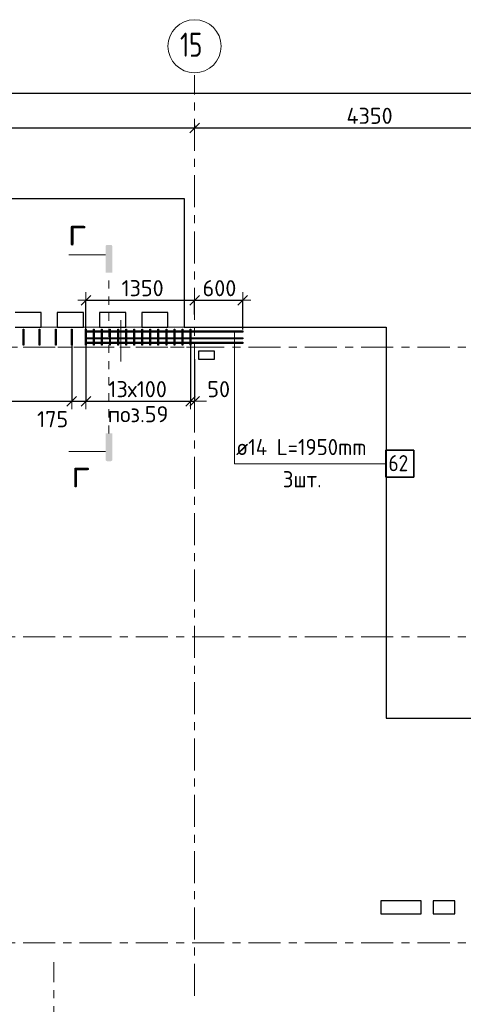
# Model space of a CAD drawing. Header units: metres. Extents: x -38 to 97, y -15 to 21.
# Tile 11 of 118: x 36.53 to 42.04, y 8.23 to 20.47. Entities that reach past the tile are written whole.
import ezdxf

# ---------------------------------------------------------------- set-up
doc = ezdxf.new("R2010")
doc.units = ezdxf.units.M
doc.header["$PDMODE"] = 65
for name, pattern in [('______11', [0.5, 0.4, -0.05, 0, -0.05]), ('______2', [0.0405, 0.03, -0.0105]), ('______3', [0.5, 0.4, -0.1]), ('______5', [1.1, 0.8, -0.1, 0.1, -0.1]), ('______9', [0.015, 0, -0.015])]:
    doc.linetypes.add(name, pattern=pattern)
for name, color, linetype, lineweight in [('XR$2$Осевая линия (1)', 7, '______5', 13), ('XR$2$Размерная линия (1)', 7, 'Continuous', 13), ('XR$4$Арм.стержн. Доп. арматура', 180, 'Continuous', 35), ('XR$4$Арм.стержн. Хомут', 240, 'Continuous', 35), ('XR$4$Балка (1)', 7, '______3', 13), ('XR$4$Перекрытие (1)', 7, 'Continuous', 35), ('XR$4$Размерная линия (1)', 7, 'Continuous', 13), ('XR$4$Текст_ общее_1', 7, 'Continuous', 13)]:
    doc.layers.add(name, color=color, linetype=linetype, lineweight=lineweight)
doc.styles.add('ISOCPEUR', font='txt')
doc.dimstyles.new('DIMSTYLE_3', dxfattribs={"dimtxt": 0.2, "dimasz": 0.2, "dimexe": 0, "dimexo": 0, "dimgap": 0.1, "dimtad": 2, "dimdec": 0, "dimlfac": 1000, "dimrnd": 5, "dimzin": 12, "dimdsep": 46, "dimtxsty": 'ISOCPEUR', "dimblk1": 'ALL_ML_STRICH', "dimblk2": 'ALL_ML_STRICH', "dimsah": 1, "dimcen": 0, "dimclrd": 7, "dimclre": 256, "dimclrt": 7, "dimadec": 0, "dimazin": 0, "dimtfac": 1, "dimtdec": 0, "dimtix": 1, "dimtmove": 2, "dimatfit": 3, "dimfxl": 0, "dimtzin": 0, "dimlwd": 0, "dimlwe": -3, "dimarcsym": 0})
doc.dimstyles.new('DIMSTYLE_33', dxfattribs={"dimtxt": 0.2, "dimasz": 0.2, "dimexe": 0, "dimexo": 0, "dimgap": 0.1, "dimtad": 2, "dimdec": 0, "dimlfac": 1000, "dimrnd": 5, "dimzin": 12, "dimdsep": 46, "dimtxsty": 'ISOCPEUR', "dimblk1": 'ALL_ML_STRICH', "dimblk2": 'ALL_ML_STRICH', "dimsah": 1, "dimcen": 0, "dimclrd": 7, "dimclre": 256, "dimclrt": 7, "dimadec": 0, "dimazin": 0, "dimtfac": 1, "dimtdec": 0, "dimtix": 1, "dimtmove": 2, "dimatfit": 3, "dimfxl": 0, "dimtvp": 1.2, "dimtzin": 0, "dimlwd": 0, "dimlwe": -3, "dimarcsym": 0})
doc.dimstyles.new('DIMSTYLE_34', dxfattribs={"dimtxt": 0.2, "dimasz": 0.2, "dimexe": 0, "dimexo": 0, "dimgap": 0.1, "dimtad": 0, "dimdec": 0, "dimlfac": 1000, "dimrnd": 5, "dimzin": 12, "dimdsep": 46, "dimtxsty": 'ISOCPEUR', "dimblk1": 'ALL_ML_STRICH', "dimblk2": 'ALL_ML_STRICH', "dimsah": 1, "dimcen": 0, "dimclrd": 7, "dimclre": 256, "dimclrt": 7, "dimadec": 0, "dimazin": 0, "dimtfac": 1, "dimtdec": 0, "dimtix": 1, "dimtmove": 2, "dimatfit": 3, "dimfxl": 0, "dimtvp": 1.2, "dimtzin": 0, "dimlwd": 0, "dimlwe": -3, "dimarcsym": 0})

# ---------------------------------------------------------------- blocks, each defined once
blk = doc.blocks.new('ALL_ML_STRICH')
at = {"color": 0, "linetype": 'ByBlock', "lineweight": -2}
for p, q in [((-1, 0), (0.5, 0)), ((-0.3, -0.3), (0.3, 0.3)), ((0, -0.5), (0, 0.5))]:
    blk.add_line(p, q, dxfattribs=at)
blk = doc.blocks.new('*D11')
at = {"layer": 'DEFPOINTS', "color": 7, "linetype": 'Continuous', "lineweight": 13, "transparency": 33554687}
for p in [(0.5, 19.557), (0.5, 19.377), (61.6, 17.12)]:
    blk.add_point(p, dxfattribs=at)
at = {"layer": 'XR$2$Размерная линия (1)', "color": 9, "linetype": 'Continuous', "lineweight": -2, "true_color": 0xc7c7c7, "transparency": 33554687}
for p, q in [((0.5, 19.357), (0.5, 19.557)), ((61.6, 17.14), (61.6, 19.557))]:
    blk.add_line(p, q, dxfattribs=at)
at = {"layer": 'XR$2$Размерная линия (1)', "color": 7, "linetype": 'Continuous', "lineweight": -2, "transparency": 33554687}
blk.add_line((0.5, 19.557), (61.6, 19.557), dxfattribs=at)
at = {"layer": 'XR$2$Размерная линия (1)', "color": 7, "linetype": 'Continuous', "lineweight": 13, "transparency": 33554687, "xscale": 0.2, "yscale": 0.2, "zscale": 0.2, "rotation": 180}
blk.add_blockref('ALL_ML_STRICH', (0.5, 19.557), dxfattribs=at)
at = {"layer": 'XR$2$Размерная линия (1)', "color": 7, "linetype": 'Continuous', "lineweight": 13, "transparency": 33554687, "xscale": 0.2, "yscale": 0.2, "zscale": 0.2}
blk.add_blockref('ALL_ML_STRICH', (61.6, 19.557), dxfattribs=at)
at = {"layer": 'XR$2$Размерная линия (1)', "color": 7, "linetype": 'Continuous', "lineweight": 13, "transparency": 33554687, "insert": (31.1, 19.707), "char_height": 0.2, "width": 1, "attachment_point": 5, "style": 'ISOCPEUR'}
blk.add_mtext('\\A1;{61100}', dxfattribs=at)
blk = doc.blocks.new('*D34')
at = {"layer": 'DEFPOINTS', "color": 7, "linetype": 'Continuous', "lineweight": 13, "transparency": 33554687}
for p in [(32.85, 19.135), (32.85, 19.126), (38.7, 19.186)]:
    blk.add_point(p, dxfattribs=at)
at = {"layer": 'XR$2$Размерная линия (1)', "color": 9, "linetype": 'Continuous', "lineweight": -2, "true_color": 0xc7c7c7, "transparency": 33554687}
for p, q in [((32.85, 19.126), (32.85, 19.126)), ((38.7, 19.166), (38.7, 19.126))]:
    blk.add_line(p, q, dxfattribs=at)
at = {"layer": 'XR$2$Размерная линия (1)', "color": 7, "linetype": 'Continuous', "lineweight": -2, "transparency": 33554687}
blk.add_line((32.85, 19.126), (38.7, 19.126), dxfattribs=at)
at = {"layer": 'XR$2$Размерная линия (1)', "color": 7, "linetype": 'Continuous', "lineweight": 13, "transparency": 33554687, "xscale": 0.2, "yscale": 0.2, "zscale": 0.2, "rotation": 180}
blk.add_blockref('ALL_ML_STRICH', (32.85, 19.126), dxfattribs=at)
at = {"layer": 'XR$2$Размерная линия (1)', "color": 7, "linetype": 'Continuous', "lineweight": 13, "transparency": 33554687, "xscale": 0.2, "yscale": 0.2, "zscale": 0.2}
blk.add_blockref('ALL_ML_STRICH', (38.7, 19.126), dxfattribs=at)
at = {"layer": 'XR$2$Размерная линия (1)', "color": 7, "linetype": 'Continuous', "lineweight": 13, "transparency": 33554687, "insert": (35.785, 19.276), "char_height": 0.2, "width": 0.8, "attachment_point": 5, "style": 'ISOCPEUR'}
blk.add_mtext('\\A1;{5850}', dxfattribs=at)
blk = doc.blocks.new('*D35')
at = {"layer": 'DEFPOINTS', "color": 7, "linetype": 'Continuous', "lineweight": 13, "transparency": 33554687}
for p in [(38.7, 19.186), (38.7, 19.126), (43.05, 19.104)]:
    blk.add_point(p, dxfattribs=at)
at = {"layer": 'XR$2$Размерная линия (1)', "color": 9, "linetype": 'Continuous', "lineweight": -2, "true_color": 0xc7c7c7, "transparency": 33554687}
for p, q in [((38.7, 19.166), (38.7, 19.126)), ((43.05, 19.124), (43.05, 19.126))]:
    blk.add_line(p, q, dxfattribs=at)
at = {"layer": 'XR$2$Размерная линия (1)', "color": 7, "linetype": 'Continuous', "lineweight": -2, "transparency": 33554687}
blk.add_line((38.7, 19.126), (43.05, 19.126), dxfattribs=at)
at = {"layer": 'XR$2$Размерная линия (1)', "color": 7, "linetype": 'Continuous', "lineweight": 13, "transparency": 33554687, "xscale": 0.2, "yscale": 0.2, "zscale": 0.2, "rotation": 180}
blk.add_blockref('ALL_ML_STRICH', (38.7, 19.126), dxfattribs=at)
at = {"layer": 'XR$2$Размерная линия (1)', "color": 7, "linetype": 'Continuous', "lineweight": 13, "transparency": 33554687, "xscale": 0.2, "yscale": 0.2, "zscale": 0.2}
blk.add_blockref('ALL_ML_STRICH', (43.05, 19.126), dxfattribs=at)
at = {"layer": 'XR$2$Размерная линия (1)', "color": 7, "linetype": 'Continuous', "lineweight": 13, "transparency": 33554687, "insert": (40.875, 19.276), "char_height": 0.2, "width": 0.8, "attachment_point": 5, "style": 'ISOCPEUR'}
blk.add_mtext('\\A1;{4350}', dxfattribs=at)
blk = doc.blocks.new('*D264')
at = {"layer": 'DEFPOINTS', "color": 7, "linetype": 'Continuous', "lineweight": 13, "transparency": 33554687}
for p in [(34.175, 16.482), (37.175, 16.482), (34.175, 15.729)]:
    blk.add_point(p, dxfattribs=at)
at = {"layer": 'XR$4$Размерная линия (1)', "color": 9, "linetype": 'Continuous', "lineweight": -2, "true_color": 0xc7c7c7, "transparency": 33554687}
for p, q in [((34.175, 16.462), (34.175, 15.729)), ((37.175, 16.462), (37.175, 15.729))]:
    blk.add_line(p, q, dxfattribs=at)
at = {"layer": 'XR$4$Размерная линия (1)', "color": 7, "linetype": 'Continuous', "lineweight": -2, "transparency": 33554687}
blk.add_line((34.175, 15.729), (37.175, 15.729), dxfattribs=at)
at = {"layer": 'XR$4$Размерная линия (1)', "color": 7, "linetype": 'Continuous', "lineweight": 13, "transparency": 33554687, "xscale": 0.2, "yscale": 0.2, "zscale": 0.2, "rotation": 180}
blk.add_blockref('ALL_ML_STRICH', (34.175, 15.729), dxfattribs=at)
at = {"layer": 'XR$4$Размерная линия (1)', "color": 7, "linetype": 'Continuous', "lineweight": 13, "transparency": 33554687, "xscale": 0.2, "yscale": 0.2, "zscale": 0.2}
blk.add_blockref('ALL_ML_STRICH', (37.175, 15.729), dxfattribs=at)
at = {"layer": 'XR$4$Размерная линия (1)', "color": 7, "linetype": 'Continuous', "lineweight": 13, "transparency": 33554687, "insert": (34.935, 15.979), "char_height": 0.2, "width": 0.01, "attachment_point": 1, "line_spacing_factor": 0.60241, "style": 'ISOCPEUR'}
blk.add_mtext('15х200=3000', dxfattribs=at)
blk = doc.blocks.new('*D265')
at = {"layer": 'DEFPOINTS', "color": 7, "linetype": 'Continuous', "lineweight": 13, "transparency": 33554687}
for p in [(37.175, 16.482), (37.35, 16.477), (37.175, 15.729)]:
    blk.add_point(p, dxfattribs=at)
at = {"layer": 'XR$4$Размерная линия (1)', "color": 9, "linetype": 'Continuous', "lineweight": -2, "true_color": 0xc7c7c7, "transparency": 33554687}
for p, q in [((37.175, 16.462), (37.175, 15.729)), ((37.35, 16.457), (37.35, 15.729))]:
    blk.add_line(p, q, dxfattribs=at)
at = {"layer": 'XR$4$Размерная линия (1)', "color": 7, "linetype": 'Continuous', "lineweight": -2, "transparency": 33554687}
blk.add_line((37.175, 15.729), (37.35, 15.729), dxfattribs=at)
at = {"layer": 'XR$4$Размерная линия (1)', "color": 7, "linetype": 'Continuous', "lineweight": 13, "transparency": 33554687, "xscale": 0.2, "yscale": 0.2, "zscale": 0.2, "rotation": 180}
blk.add_blockref('ALL_ML_STRICH', (37.175, 15.729), dxfattribs=at)
at = {"layer": 'XR$4$Размерная линия (1)', "color": 7, "linetype": 'Continuous', "lineweight": 13, "transparency": 33554687, "xscale": 0.2, "yscale": 0.2, "zscale": 0.2}
blk.add_blockref('ALL_ML_STRICH', (37.35, 15.729), dxfattribs=at)
at = {"layer": 'XR$4$Размерная линия (1)', "color": 7, "linetype": 'Continuous', "lineweight": 13, "transparency": 33554687, "insert": (36.937, 15.506), "char_height": 0.2, "width": 0.6, "attachment_point": 5, "style": 'ISOCPEUR'}
blk.add_mtext('\\A1;{175}', dxfattribs=at)
blk = doc.blocks.new('*D266')
at = {"layer": 'DEFPOINTS', "color": 7, "linetype": 'Continuous', "lineweight": 13, "transparency": 33554687}
for p in [(37.35, 16.477), (38.65, 16.481), (37.35, 15.729)]:
    blk.add_point(p, dxfattribs=at)
at = {"layer": 'XR$4$Размерная линия (1)', "color": 9, "linetype": 'Continuous', "lineweight": -2, "true_color": 0xc7c7c7, "transparency": 33554687}
for p, q in [((37.35, 16.457), (37.35, 15.729)), ((38.65, 16.461), (38.65, 15.729))]:
    blk.add_line(p, q, dxfattribs=at)
at = {"layer": 'XR$4$Размерная линия (1)', "color": 7, "linetype": 'Continuous', "lineweight": -2, "transparency": 33554687}
blk.add_line((37.35, 15.729), (38.65, 15.729), dxfattribs=at)
at = {"layer": 'XR$4$Размерная линия (1)', "color": 7, "linetype": 'Continuous', "lineweight": 13, "transparency": 33554687, "xscale": 0.2, "yscale": 0.2, "zscale": 0.2, "rotation": 180}
blk.add_blockref('ALL_ML_STRICH', (37.35, 15.729), dxfattribs=at)
at = {"layer": 'XR$4$Размерная линия (1)', "color": 7, "linetype": 'Continuous', "lineweight": 13, "transparency": 33554687, "xscale": 0.2, "yscale": 0.2, "zscale": 0.2}
blk.add_blockref('ALL_ML_STRICH', (38.65, 15.729), dxfattribs=at)
at = {"layer": 'XR$4$Размерная линия (1)', "color": 7, "linetype": 'Continuous', "lineweight": 13, "transparency": 33554687, "insert": (37.63, 15.979), "char_height": 0.2, "width": 0.01, "attachment_point": 1, "line_spacing_factor": 0.60241, "style": 'ISOCPEUR'}
blk.add_mtext('13х100', dxfattribs=at)
blk = doc.blocks.new('*D267')
at = {"layer": 'DEFPOINTS', "color": 7, "linetype": 'Continuous', "lineweight": 13, "transparency": 33554687}
for p in [(38.65, 16.481), (38.7, 16.27), (38.65, 15.729)]:
    blk.add_point(p, dxfattribs=at)
at = {"layer": 'XR$4$Размерная линия (1)', "color": 9, "linetype": 'Continuous', "lineweight": -2, "true_color": 0xc7c7c7, "transparency": 33554687}
for p, q in [((38.65, 16.461), (38.65, 15.729)), ((38.7, 16.25), (38.7, 15.729))]:
    blk.add_line(p, q, dxfattribs=at)
at = {"layer": 'XR$4$Размерная линия (1)', "color": 7, "linetype": 'Continuous', "lineweight": -2, "transparency": 33554687}
blk.add_line((38.65, 15.729), (38.7, 15.729), dxfattribs=at)
at = {"layer": 'XR$4$Размерная линия (1)', "color": 7, "linetype": 'Continuous', "lineweight": 13, "transparency": 33554687, "xscale": 0.2, "yscale": 0.2, "zscale": 0.2}
blk.add_blockref('ALL_ML_STRICH', (38.7, 15.729), dxfattribs=at)
at = {"layer": 'XR$4$Размерная линия (1)', "color": 7, "linetype": 'Continuous', "lineweight": 13, "transparency": 33554687, "xscale": 0.2, "yscale": 0.2, "zscale": 0.2, "rotation": 180}
blk.add_blockref('ALL_ML_STRICH', (38.65, 15.729), dxfattribs=at)
at = {"layer": 'XR$4$Размерная линия (1)', "color": 7, "linetype": 'Continuous', "lineweight": 13, "transparency": 33554687, "insert": (39, 15.879), "char_height": 0.2, "width": 0.4, "attachment_point": 5, "style": 'ISOCPEUR'}
blk.add_mtext('\\A1;{50}', dxfattribs=at)
blk = doc.blocks.new('*D270')
at = {"layer": 'DEFPOINTS', "color": 7, "linetype": 'Continuous', "lineweight": 13, "transparency": 33554687}
for p in [(37.35, 16.984), (38.7, 16.787), (37.35, 16.605)]:
    blk.add_point(p, dxfattribs=at)
at = {"layer": 'XR$4$Размерная линия (1)', "color": 9, "linetype": 'Continuous', "lineweight": -2, "true_color": 0xc7c7c7, "transparency": 33554687}
for p, q in [((37.35, 16.625), (37.35, 16.984)), ((38.7, 16.807), (38.7, 16.984))]:
    blk.add_line(p, q, dxfattribs=at)
at = {"layer": 'XR$4$Размерная линия (1)', "color": 7, "linetype": 'Continuous', "lineweight": -2, "transparency": 33554687}
blk.add_line((37.35, 16.984), (38.7, 16.984), dxfattribs=at)
at = {"layer": 'XR$4$Размерная линия (1)', "color": 7, "linetype": 'Continuous', "lineweight": 13, "transparency": 33554687, "xscale": 0.2, "yscale": 0.2, "zscale": 0.2, "rotation": 180}
blk.add_blockref('ALL_ML_STRICH', (37.35, 16.984), dxfattribs=at)
at = {"layer": 'XR$4$Размерная линия (1)', "color": 7, "linetype": 'Continuous', "lineweight": 13, "transparency": 33554687, "xscale": 0.2, "yscale": 0.2, "zscale": 0.2}
blk.add_blockref('ALL_ML_STRICH', (38.7, 16.984), dxfattribs=at)
at = {"layer": 'XR$4$Размерная линия (1)', "color": 7, "linetype": 'Continuous', "lineweight": 13, "transparency": 33554687, "insert": (38.055, 17.134), "char_height": 0.2, "width": 0.8, "attachment_point": 5, "style": 'ISOCPEUR'}
blk.add_mtext('\\A1;{1350}', dxfattribs=at)
blk = doc.blocks.new('*D271')
at = {"layer": 'DEFPOINTS', "color": 7, "linetype": 'Continuous', "lineweight": 13, "transparency": 33554687}
for p in [(38.7, 16.984), (38.7, 16.787), (39.3, 16.602)]:
    blk.add_point(p, dxfattribs=at)
at = {"layer": 'XR$4$Размерная линия (1)', "color": 9, "linetype": 'Continuous', "lineweight": -2, "true_color": 0xc7c7c7, "transparency": 33554687}
for p, q in [((38.7, 16.807), (38.7, 16.984)), ((39.3, 16.622), (39.3, 16.984))]:
    blk.add_line(p, q, dxfattribs=at)
at = {"layer": 'XR$4$Размерная линия (1)', "color": 7, "linetype": 'Continuous', "lineweight": -2, "transparency": 33554687}
blk.add_line((38.7, 16.984), (39.3, 16.984), dxfattribs=at)
at = {"layer": 'XR$4$Размерная линия (1)', "color": 7, "linetype": 'Continuous', "lineweight": 13, "transparency": 33554687, "xscale": 0.2, "yscale": 0.2, "zscale": 0.2, "rotation": 180}
blk.add_blockref('ALL_ML_STRICH', (38.7, 16.984), dxfattribs=at)
at = {"layer": 'XR$4$Размерная линия (1)', "color": 7, "linetype": 'Continuous', "lineweight": 13, "transparency": 33554687, "xscale": 0.2, "yscale": 0.2, "zscale": 0.2}
blk.add_blockref('ALL_ML_STRICH', (39.3, 16.984), dxfattribs=at)
at = {"layer": 'XR$4$Размерная линия (1)', "color": 7, "linetype": 'Continuous', "lineweight": 13, "transparency": 33554687, "insert": (39.01, 17.134), "char_height": 0.2, "width": 0.6, "attachment_point": 5, "style": 'ISOCPEUR'}
blk.add_mtext('\\A1;{600}', dxfattribs=at)

msp = doc.modelspace()

# ---------------------------------------------------------------- hatches: boundary and pattern name
at = {"linetype": 'Continuous', "lineweight": 25, "true_color": 0x000000, "transparency": 33554687}
for points in [[(37.5953, 17.6543), (37.5958, 17.6568), (37.5966, 17.6592), (37.5978, 17.6615), (37.5992, 17.6636), (37.6009, 17.6655), (37.6028, 17.6672), (37.6049, 17.6686), (37.6072, 17.6698), (37.6096, 17.6706), (37.6121, 17.6711), (37.6147, 17.6713), (37.6592, 17.6713), (37.6618, 17.6711), (37.6643, 17.6706), (37.6667, 17.6698), (37.669, 17.6686), (37.6711, 17.6672), (37.673, 17.6655), (37.6747, 17.6636), (37.6761, 17.6615), (37.6773, 17.6592), (37.6781, 17.6568), (37.6786, 17.6543), (37.6787, 17.6517), (37.6787, 17.3267), (37.5951, 17.3267), (37.5951, 17.6517)], [(37.5953, 15.0013), (37.5951, 15.0038), (37.5951, 15.3288), (37.6787, 15.3288), (37.6787, 15.0038), (37.6786, 15.0013), (37.6781, 14.9988), (37.6773, 14.9964), (37.6761, 14.9941), (37.6747, 14.9919), (37.673, 14.99), (37.6711, 14.9883), (37.669, 14.9869), (37.6667, 14.9858), (37.6643, 14.985), (37.6618, 14.9845), (37.6592, 14.9843), (37.6147, 14.9843), (37.6121, 14.9845), (37.6096, 14.985), (37.6072, 14.9858), (37.6049, 14.9869), (37.6028, 14.9883), (37.6009, 14.99), (37.5992, 14.9919), (37.5978, 14.9941), (37.5966, 14.9964), (37.5958, 14.9988)]]:
    msp.add_hatch(color=18, dxfattribs=at).paths.add_polyline_path(points, flags=16)

# ---------------------------------------------------------------- linework, layer by layer
at = {"color": 7, "linetype": 'Continuous', "lineweight": 13, "transparency": 33554687}
for p, q in [((37.5951, 17.5497), (37.1384, 17.5497)), ((37.5951, 15.1058), (37.1384, 15.1058))]:
    msp.add_line(p, q, dxfattribs=at)
at = {"color": 7, "linetype": '______9', "lineweight": 13, "transparency": 33554687}
msp.add_line((37.6369, 15.3288), (37.6369, 17.3267), dxfattribs=at)
at = {"color": 52, "linetype": 'Continuous', "lineweight": 13, "transparency": 33554687}
msp.add_line((37.7851, 16.736), (37.7851, 16.2228), dxfattribs=at)
at = {"layer": 'XR$2$Осевая линия (1)', "color": 253, "linetype": '______11', "lineweight": 13, "true_color": 0xa0a0a0, "transparency": 33554687}
for p, q in [((38.7, 8.34), (38.7, 19.78)), ((-2.63, 16.4), (62.6, 16.4)), ((-2.63, 12.8), (62.6, 12.8)), ((-2.63, 9), (62.6, 9)), ((36.95, -3.39), (36.95, 8.76))]:
    msp.add_line(p, q, dxfattribs=at)
at = {"layer": 'XR$2$Осевая линия (1)', "color": 7, "linetype": 'Continuous', "lineweight": 13, "transparency": 33554687}
msp.add_circle((38.7004, 20.1401), 0.3304, dxfattribs=at)
at = {"layer": 'XR$4$Арм.стержн. Доп. арматура', "color": 7, "linetype": 'Continuous', "lineweight": 13, "transparency": 33554687}
for q in [(39.1967, 16.5952), (39.1967, 16.5103), (39.1967, 16.4552), (41.0767, 14.9531)]:
    msp.add_line((39.1967, 14.9531), q, dxfattribs=at)
at = {"layer": 'XR$4$Арм.стержн. Доп. арматура', "color": 7, "linetype": 'Continuous', "lineweight": 25, "transparency": 33554687}
for points in [[(39.3, 16.5882), (37.35, 16.5882), (37.35, 16.6022), (39.3, 16.6022), (39.3, 16.5882)], [(39.3, 16.5033), (37.35, 16.5033), (37.35, 16.5173), (39.3, 16.5173), (39.3, 16.5033)], [(39.3, 16.4482), (37.35, 16.4482), (37.35, 16.4622), (39.3, 16.4622), (39.3, 16.4482)]]:
    msp.add_lwpolyline(points, dxfattribs=at)
at = {"layer": 'XR$4$Арм.стержн. Доп. арматура', "color": 7, "linetype": 'Continuous', "lineweight": 35, "transparency": 33554687}
msp.add_lwpolyline([(41.0767, 14.7865), (41.4233, 14.7865), (41.4233, 15.1198), (41.0767, 15.1198), (41.0767, 14.7865)], dxfattribs=at)
at = {"layer": 'XR$4$Арм.стержн. Хомут', "color": 40, "linetype": 'Continuous', "lineweight": 25, "transparency": 33554687}
for points in [[(36.571, 16.4252), (36.571, 16.6253), (36.579, 16.6253), (36.579, 16.4252), (36.571, 16.4252)], [(36.771, 16.4252), (36.771, 16.6253), (36.779, 16.6253), (36.779, 16.4252), (36.771, 16.4252)], [(36.971, 16.4252), (36.971, 16.6253), (36.979, 16.6253), (36.979, 16.4252), (36.971, 16.4252)], [(37.171, 16.4252), (37.171, 16.6253), (37.179, 16.6253), (37.179, 16.4252), (37.171, 16.4252)], [(37.346, 16.4252), (37.346, 16.6253), (37.354, 16.6253), (37.354, 16.4252), (37.346, 16.4252)], [(37.446, 16.4252), (37.446, 16.6253), (37.454, 16.6253), (37.454, 16.4252), (37.446, 16.4252)], [(37.546, 16.4252), (37.546, 16.6253), (37.554, 16.6253), (37.554, 16.4252), (37.546, 16.4252)], [(37.646, 16.4252), (37.646, 16.6253), (37.654, 16.6253), (37.654, 16.4252), (37.646, 16.4252)], [(37.746, 16.4252), (37.746, 16.6253), (37.754, 16.6253), (37.754, 16.4252), (37.746, 16.4252)], [(37.846, 16.4252), (37.846, 16.6253), (37.854, 16.6253), (37.854, 16.4252), (37.846, 16.4252)], [(37.946, 16.4252), (37.946, 16.6253), (37.954, 16.6253), (37.954, 16.4252), (37.946, 16.4252)], [(38.046, 16.4252), (38.046, 16.6253), (38.054, 16.6253), (38.054, 16.4252), (38.046, 16.4252)], [(38.146, 16.4252), (38.146, 16.6253), (38.154, 16.6253), (38.154, 16.4252), (38.146, 16.4252)], [(38.246, 16.4252), (38.246, 16.6253), (38.254, 16.6253), (38.254, 16.4252), (38.246, 16.4252)], [(38.346, 16.4252), (38.346, 16.6253), (38.354, 16.6253), (38.354, 16.4252), (38.346, 16.4252)], [(38.446, 16.4252), (38.446, 16.6253), (38.454, 16.6253), (38.454, 16.4252), (38.446, 16.4252)], [(38.546, 16.4252), (38.546, 16.6253), (38.554, 16.6253), (38.554, 16.4252), (38.546, 16.4252)], [(38.646, 16.4252), (38.646, 16.6253), (38.654, 16.6253), (38.654, 16.4252), (38.646, 16.4252)]]:
    msp.add_lwpolyline(points, dxfattribs=at)
at = {"layer": 'XR$4$Балка (1)', "color": 7, "linetype": '______2', "lineweight": 18, "transparency": 33554687}
for p, q in [((38.7, 16.6502), (38.7, 16.4002)), ((38.7, 16.4002), (32.725, 16.4002))]:
    msp.add_line(p, q, dxfattribs=at)
at = {"layer": 'XR$4$Перекрытие (1)', "color": 7, "linetype": 'Continuous', "lineweight": 25, "transparency": 33554687}
for p, q in [((35.2199, 18.2502), (38.5699, 18.2502)), ((38.5699, 18.2502), (38.5699, 16.8302)), ((36.7949, 16.8302), (36.4699, 16.8302)), ((36.7949, 16.6502), (36.7949, 16.8302)), ((36.9949, 16.8302), (36.9949, 16.6502)), ((37.3199, 16.8302), (36.9949, 16.8302)), ((37.3199, 16.6502), (37.3199, 16.8302)), ((37.5199, 16.8302), (37.5199, 16.6502)), ((37.8449, 16.8302), (37.5199, 16.8302)), ((37.8449, 16.6502), (37.8449, 16.8302)), ((38.0449, 16.8302), (38.0449, 16.6502)), ((38.3699, 16.8302), (38.0449, 16.8302)), ((38.3699, 16.6502), (38.3699, 16.8302)), ((38.5699, 16.8302), (38.5699, 16.6502)), ((36.4699, 16.6502), (36.7949, 16.6502)), ((36.9949, 16.6502), (37.3199, 16.6502)), ((37.5199, 16.6502), (37.8449, 16.6502)), ((38.0449, 16.6502), (38.3699, 16.6502)), ((38.5699, 16.6502), (41.0797, 16.6502)), ((41.0797, 16.6502), (41.0797, 11.7903)), ((38.95, 16.3503), (38.75, 16.3502)), ((38.75, 16.3502), (38.75, 16.2503)), ((38.95, 16.2504), (38.95, 16.3503)), ((38.75, 16.2503), (38.95, 16.2504)), ((41.0797, 11.7903), (42.85, 11.7903)), ((41.0154, 9.5195), (41.0154, 9.3595)), ((41.5154, 9.5195), (41.0154, 9.5195)), ((41.5154, 9.3595), (41.5154, 9.5195)), ((41.6656, 9.5195), (41.6656, 9.3595)), ((41.9356, 9.5195), (41.6656, 9.5195)), ((41.9356, 9.3595), (41.9356, 9.5195)), ((41.0154, 9.3595), (41.5154, 9.3595)), ((41.6656, 9.3595), (41.9356, 9.3595))]:
    msp.add_line(p, q, dxfattribs=at)
at = {"layer": 'XR$4$Перекрытие (1)', "color": 7, "linetype": '______2', "lineweight": 18, "transparency": 33554687}
for p, q in [((36.7949, 16.6502), (36.9949, 16.6502)), ((36.9949, 16.6502), (36.7949, 16.6502)), ((37.5199, 16.6502), (37.3199, 16.6502)), ((37.3199, 16.6502), (37.5199, 16.6502)), ((37.8449, 16.6502), (38.0449, 16.6502)), ((38.0449, 16.6502), (37.8449, 16.6502)), ((38.3699, 16.6502), (38.5699, 16.6502)), ((38.5699, 16.6502), (38.3699, 16.6502))]:
    msp.add_line(p, q, dxfattribs=at)

# ---------------------------------------------------------------- texts
at = {"color": 7, "linetype": 'Continuous', "lineweight": 13, "transparency": 33554687, "char_height": 0.35, "width": 0.381111, "attachment_point": 5, "style": 'ISOCPEUR'}
for insert in [(37.2411, 17.8388), (37.2855, 14.8336)]:
    msp.add_mtext('\\A1;{\\fISOCPEUR|i0|b0;\\H0.350000;\\W1.000000;\\C7;г}\\P', dxfattribs=dict(at, insert=insert))
at = {"layer": 'XR$2$Осевая линия (1)', "color": 7, "linetype": 'Continuous', "lineweight": 13, "transparency": 33554687, "insert": (38.5204, 20.0096), "char_height": 0.3, "width": 0.472281, "attachment_point": 7, "style": 'ISOCPEUR'}
msp.add_mtext('\\W0.75;15', dxfattribs=at)
at = {"layer": 'XR$4$Арм.стержн. Доп. арматура', "color": 7, "linetype": 'Continuous', "lineweight": 25, "transparency": 33554687, "char_height": 0.2, "attachment_point": 7, "style": 'ISOCPEUR'}
for s, insert, width in [('\\W0.94;ø14 L=1950mm ', (39.2167, 15.0598), 1.933176), ('\\W0.87;62', (41.11, 14.8598), 0.367208), ('\\W0.94;3шт. ', (39.7967, 14.6598), 0.774191)]:
    msp.add_mtext(s, dxfattribs=dict(at, insert=insert, width=width))
at = {"layer": 'XR$4$Текст_ общее_1', "color": 7, "linetype": 'Continuous', "lineweight": 13, "transparency": 33554687, "insert": (37.9983, 15.568), "char_height": 0.2, "width": 0.844937, "attachment_point": 5, "style": 'ISOCPEUR'}
msp.add_mtext('\\A1;{\\fISOCPEUR|i0|b0;\\H0.200000;\\W1.000000;\\C7;поз.59}\\P', dxfattribs=at)

# ---------------------------------------------------------------- dimensions: what is measured, and where the dimension line sits
at = {"layer": 'XR$2$Размерная линия (1)', "color": 7, "linetype": 'Continuous', "lineweight": 13, "transparency": 33554687}
for base, p1, p2, picture, middle in [((61.6, 19.5574), (0.5, 19.3568), (61.6, 17.1397), '*D11', (31.1, 19.7074)), ((38.7, 19.1261), (32.85, 19.1261), (38.7, 19.1656), '*D34', (35.785, 19.2761)), ((43.05, 19.1261), (38.7, 19.1656), (43.05, 19.1244), '*D35', (40.875, 19.2761))]:
    dim = msp.add_linear_dim(base=base, p1=p1, p2=p2, dimstyle='DIMSTYLE_3', override={"dimpost": '<>', "dimclrd": 7, "dimclre": 9, "dimclrt": 7, "dimlwd": 0, "dimlwe": 65533}, dxfattribs=at)
    dim.commit()
    dim.dimension.update_dxf_attribs({"geometry": picture, "text_midpoint": middle, "dimtype": 160})
at = {"layer": 'XR$4$Размерная линия (1)', "color": 7, "linetype": 'Continuous', "lineweight": 13, "transparency": 33554687}
for base, p1, p2, dimstyle, picture, middle in [((38.7, 16.9842), (37.35, 16.6253), (38.7, 16.8073), 'DIMSTYLE_3', '*D270', (38.055, 17.1342)), ((39.3, 16.9842), (38.7, 16.8073), (39.3, 16.6222), 'DIMSTYLE_3', '*D271', (39.01, 17.1342)), ((37.35, 15.7293), (37.175, 16.4618), (37.35, 16.4575), 'DIMSTYLE_34', '*D265', (36.9366, 15.5056)), ((38.7, 15.7293), (38.65, 16.4607), (38.7, 16.2503), 'DIMSTYLE_33', '*D267', (39.0001, 15.879))]:
    dim = msp.add_linear_dim(base=base, p1=p1, p2=p2, dimstyle=dimstyle, override={"dimpost": '<>', "dimclrd": 7, "dimclre": 9, "dimclrt": 7, "dimlwd": 0, "dimlwe": 65533}, dxfattribs=at)
    dim.commit()
    dim.dimension.update_dxf_attribs({"geometry": picture, "text_midpoint": middle, "dimtype": 160})
for base, p1, p2, text, picture, middle in [((37.175, 15.7293), (34.175, 16.4618), (37.175, 16.4618), '15х200=3000', '*D264', (35.675, 15.8293)), ((38.65, 15.7293), (37.35, 16.4575), (38.65, 16.4607), '13х100', '*D266', (38, 15.8293))]:
    dim = msp.add_linear_dim(base=base, p1=p1, p2=p2, text=text, dimstyle='DIMSTYLE_3', override={"dimpost": '<>', "dimclrd": 7, "dimclre": 9, "dimclrt": 7, "dimlwd": 0, "dimlwe": 65533}, dxfattribs=at)
    dim.commit()
    dim.dimension.update_dxf_attribs({"geometry": picture, "text_midpoint": middle, "dimtype": 160})

doc.saveas('drawing.dxf')
